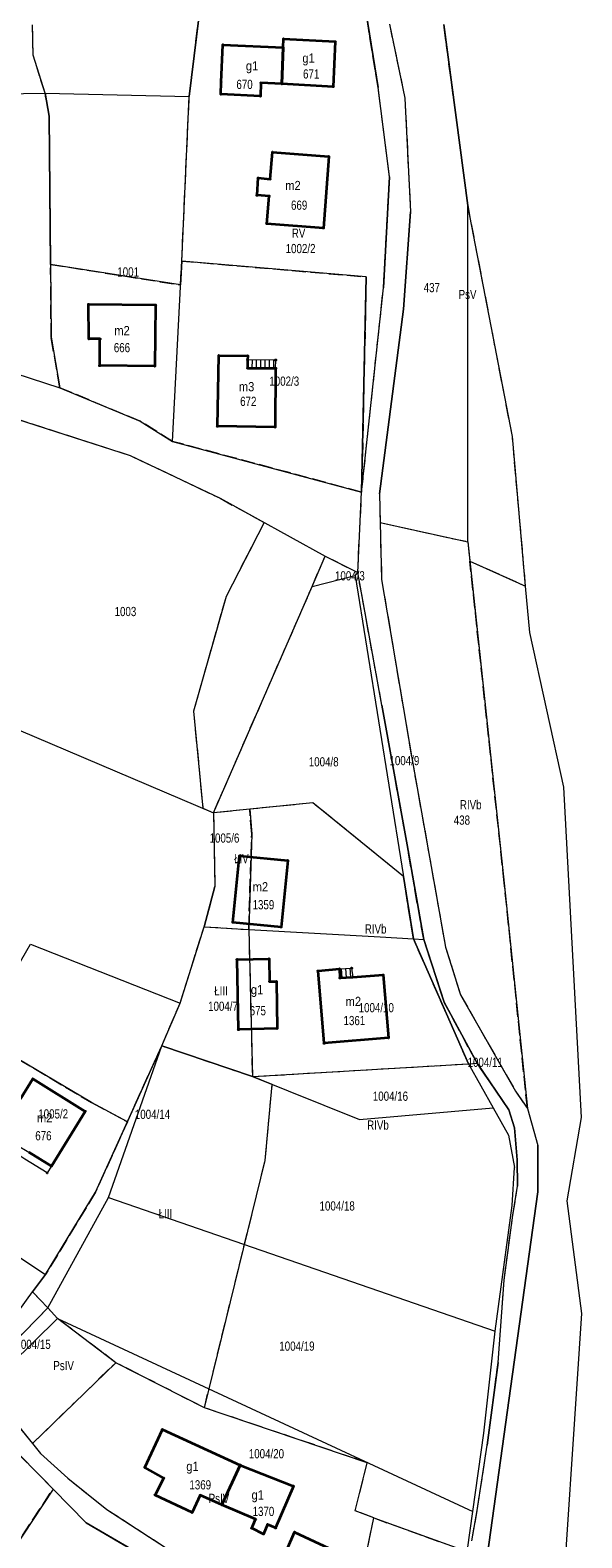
# Model space of a CAD drawing. Header units: metres. Extents: x 7496145 to 7500200, y 5498500 to 5502080.
# Tile 53 of 202: x 7497477 to 7497567, y 5500059 to 5500305. Entities that reach past the tile are written whole.
import ezdxf
from ezdxf.enums import TextEntityAlignment as Align

# ---------------------------------------------------------------- set-up
doc = ezdxf.new("R2010")
doc.units = ezdxf.units.M
doc.header["$MEASUREMENT"] = 0
for name, pattern in [('2.25_0.75', [3, 2.25, -0.75]), ('219-1000', [0]), ('egug-1000', [0])]:
    doc.linetypes.add(name, pattern=pattern)
doc.layers.get('0').update_dxf_attribs({"color": 2, "linetype": 'CONTINUOUS', "lineweight": 5})
for name, color, linetype in [('209-oznaczenie konturu klasyfikacyjnego', 7, 'CONTINUOUS'), ('211-numer działki ewidencyjnej', 7, 'CONTINUOUS'), ('217-kontur klasyfikacyjny', 7, 'CONTINUOUS'), ('218-kontur użytku gruntowego', 7, 'CONTINUOUS'), ('219-działka ewidencyjna', 7, 'CONTINUOUS'), ('312-budynek ewidencyjny', 7, 'CONTINUOUS'), ('312-oznaczenie budynku ewidencyjnego', 7, 'CONTINUOUS'), ('312-oznaczenie budynku ewidencyjnego-Atr117', 7, 'CONTINUOUS'), ('352-schody', 7, 'CONTINUOUS'), ('Punkt budynku', 7, 'CONTINUOUS')]:
    doc.layers.add(name, color=color, linetype=linetype)
doc.styles.get("Standard").update_dxf_attribs({"font": 'Working1250', "width": 0.75})

# ---------------------------------------------------------------- blocks, each defined once
blk = doc.blocks.new('PUNKTBUD')
at = {"color": 0}
blk.add_circle((0, 0), 0.09, dxfattribs=at)

msp = doc.modelspace()

# ---------------------------------------------------------------- linework, layer by layer
at = {"layer": '217-kontur klasyfikacyjny', "color": 3, "linetype": '2.25_0.75', "lineweight": 18, "flags": 128}
for points in [[(7497503.16, 5500293.98), (7497505.19, 5500310.37)], [(7497533.87, 5500295.44), (7497531.65, 5500309.24)], [(7497477.8, 5500300.71), (7497477.71, 5500305.64)], [(7497535.72, 5500305.76), (7497538.23, 5500293.71)], [(7497548.49, 5500276.27), (7497544.55, 5500305.71)], [(7497479.74, 5500294.51), (7497477.8, 5500300.71)], [(7497480.41, 5500290.77), (7497479.74, 5500294.51)], [(7497535.75, 5500280.91), (7497533.87, 5500295.44)], [(7497501.95, 5500267.21), (7497503.16, 5500293.98)], [(7497538.23, 5500293.71), (7497539.15, 5500275.21)], [(7497480.62, 5500266.67), (7497480.41, 5500290.77)], [(7497534.74, 5500262.84), (7497535.75, 5500280.91)], [(7497539.15, 5500275.21), (7497537.99, 5500259.4)], [(7497555.71, 5500238.66), (7497548.49, 5500276.27)], [(7497501.75, 5500263.31), (7497501.95, 5500267.21)], [(7497501.95, 5500267.21), (7497531.95, 5500264.63)], [(7497480.72, 5500254.83), (7497480.62, 5500266.67)], [(7497480.62, 5500266.67), (7497501.75, 5500263.31)], [(7497531.95, 5500264.63), (7497531.2, 5500229.6)], [(7497531.2, 5500229.6), (7497534.74, 5500262.84)], [(7497537.99, 5500259.4), (7497534.08, 5500229.3)], [(7497482.16, 5500246.57), (7497480.72, 5500254.83)], [(7497495.22, 5500241.15), (7497482.16, 5500246.57)], [(7497466.06, 5500244.43), (7497493.56, 5500235.57)], [(7497500.45, 5500237.86), (7497495.22, 5500241.15)], [(7497531.2, 5500229.6), (7497500.45, 5500237.86)], [(7497557.86, 5500214.28), (7497555.71, 5500238.66)], [(7497493.56, 5500235.57), (7497508.19, 5500228.59)], [(7497508.19, 5500228.59), (7497515.36, 5500224.64)], [(7497530.56, 5500216.51), (7497531.2, 5500229.6)], [(7497534.08, 5500229.3), (7497534.2, 5500224.64)], [(7497515.36, 5500224.64), (7497509.15, 5500212.59)], [(7497534.2, 5500224.64), (7497548.45, 5500221.52)], [(7497534.2, 5500224.64), (7497534.45, 5500215.38)], [(7497548.45, 5500221.52), (7497548.79, 5500218.39)], [(7497523.17, 5500214.26), (7497525.26, 5500219.19)], [(7497525.26, 5500219.19), (7497530.56, 5500216.51)], [(7497548.79, 5500218.39), (7497557.86, 5500214.28)], [(7497554.39, 5500165.96), (7497548.79, 5500218.39)], [(7497534.5, 5500194.94), (7497530.56, 5500216.51)], [(7497507.11, 5500177.41), (7497523.17, 5500214.26)], [(7497534.45, 5500215.38), (7497539.34, 5500186.38)], [(7497509.15, 5500212.59), (7497503.85, 5500193.93)], [(7497503.85, 5500193.93), (7497505.4, 5500178.14)], [(7497538.6, 5500172.18), (7497534.5, 5500194.94)], [(7497539.34, 5500186.38), (7497544.85, 5500155.54)], [(7497523.26, 5500179.03), (7497513.02, 5500178)], [(7497538, 5500167.06), (7497523.26, 5500179.03)], [(7497505.4, 5500178.14), (7497507.11, 5500177.41)], [(7497513.02, 5500178), (7497507.11, 5500177.41)], [(7497507.11, 5500177.41), (7497507.34, 5500165.41)], [(7497513.33, 5500173.95), (7497513.02, 5500178)], [(7497512.85, 5500158.41), (7497513.33, 5500173.95)], [(7497541.29, 5500156.8), (7497538.6, 5500172.18)], [(7497539.62, 5500156.9), (7497538, 5500167.06)], [(7497507.34, 5500165.41), (7497505.59, 5500158.87)], [(7497558.15, 5500129.3), (7497554.39, 5500165.96)], [(7497501.69, 5500146.41), (7497505.59, 5500158.87)], [(7497505.59, 5500158.87), (7497512.85, 5500158.41)], [(7497512.85, 5500158.41), (7497513.44, 5500134.48)], [(7497548.59, 5500136.56), (7497539.62, 5500156.9)], [(7497544.62, 5500146.57), (7497541.29, 5500156.8)], [(7497544.85, 5500155.54), (7497547.28, 5500147.77)], [(7497547.28, 5500147.77), (7497556.2, 5500132.13)], [(7497498.69, 5500139.47), (7497501.69, 5500146.41)], [(7497549.96, 5500136.64), (7497544.62, 5500146.57)], [(7497475.31, 5500137.37), (7497487.3, 5500130.25)], [(7497493.11, 5500127.12), (7497498.69, 5500139.47)], [(7497513.44, 5500134.48), (7497498.69, 5500139.47)], [(7497513.44, 5500134.48), (7497548.59, 5500136.56)], [(7497555.16, 5500129.08), (7497549.96, 5500136.64)], [(7497516.67, 5500133.19), (7497513.44, 5500134.48)], [(7497515.51, 5500120.81), (7497516.67, 5500133.19)], [(7497487.3, 5500130.25), (7497493.11, 5500127.12)], [(7497556.2, 5500132.13), (7497558.15, 5500129.3)], [(7497556.07, 5500126.15), (7497555.16, 5500129.08)], [(7497493.11, 5500127.12), (7497487.95, 5500115.69)], [(7497556.5, 5500120.93), (7497556.07, 5500126.15)], [(7497505.63, 5500080.59), (7497515.51, 5500120.81)], [(7497556.56, 5500116.63), (7497556.5, 5500120.93)], [(7497487.95, 5500115.69), (7497479.82, 5500102.26)], [(7497555.77, 5500111.9), (7497556.56, 5500116.63)], [(7497554.37, 5500101.34), (7497555.77, 5500111.9)], [(7497479.82, 5500102.26), (7497477.7, 5500099.44)], [(7497553.4, 5500087.95), (7497554.37, 5500101.34)], [(7497477.7, 5500099.44), (7497480.17, 5500096.83)], [(7497480.17, 5500096.83), (7497468.93, 5500085.3)], [(7497481.73, 5500095.12), (7497480.17, 5500096.83)], [(7497491.23, 5500087.92), (7497481.73, 5500095.12)], [(7497477.69, 5500074.76), (7497491.23, 5500087.92)], [(7497505.63, 5500080.59), (7497491.23, 5500087.92)], [(7497551.63, 5500074.51), (7497553.4, 5500087.95)], [(7497481.03, 5500067.34), (7497470.35, 5500078.18)], [(7497474.82, 5500078.31), (7497477.69, 5500074.76)], [(7497532.1, 5500071.64), (7497505.63, 5500080.59)], [(7497477.69, 5500074.76), (7497479, 5500073.13)], [(7497549.98, 5500063.85), (7497551.63, 5500074.51)], [(7497479, 5500073.13), (7497483.43, 5500069.12)], [(7497530.17, 5500063.81), (7497532.1, 5500071.64)], [(7497483.43, 5500069.12), (7497489.79, 5500064.03)], [(7497462.82, 5500039.75), (7497481.03, 5500067.34)], [(7497489.79, 5500064.03), (7497502.25, 5500055.95)], [(7497533.18, 5500062.64), (7497530.17, 5500063.81)], [(7497549.12, 5500058.92), (7497549.98, 5500063.85)], [(7497528.6, 5500040.55), (7497533.18, 5500062.64)], [(7497533.18, 5500062.64), (7497548.38, 5500057.18)]]:
    msp.add_lwpolyline(points, dxfattribs=at)
at = {"layer": '218-kontur użytku gruntowego', "color": 3, "linetype": 'egug-1000', "lineweight": 18, "flags": 128}
for points in [[(7497503.16, 5500293.98), (7497505.19, 5500310.37)], [(7497533.87, 5500295.44), (7497531.65, 5500309.24)], [(7497477.8, 5500300.71), (7497477.71, 5500305.64)], [(7497535.72, 5500305.76), (7497538.23, 5500293.71)], [(7497548.49, 5500276.27), (7497544.55, 5500305.71)], [(7497479.74, 5500294.51), (7497477.8, 5500300.71)], [(7497480.41, 5500290.77), (7497479.74, 5500294.51)], [(7497535.75, 5500280.91), (7497533.87, 5500295.44)], [(7497501.95, 5500267.21), (7497503.16, 5500293.98)], [(7497538.23, 5500293.71), (7497539.15, 5500275.21)], [(7497480.62, 5500266.67), (7497480.41, 5500290.77)], [(7497534.74, 5500262.84), (7497535.75, 5500280.91)], [(7497539.15, 5500275.21), (7497537.99, 5500259.4)], [(7497555.71, 5500238.66), (7497548.49, 5500276.27)], [(7497501.95, 5500267.21), (7497501.75, 5500263.31)], [(7497531.95, 5500264.63), (7497501.95, 5500267.21)], [(7497480.62, 5500266.67), (7497480.72, 5500254.83)], [(7497501.75, 5500263.31), (7497480.62, 5500266.67)], [(7497531.2, 5500229.6), (7497531.95, 5500264.63)], [(7497531.2, 5500229.6), (7497534.74, 5500262.84)], [(7497537.99, 5500259.4), (7497534.08, 5500229.3)], [(7497480.72, 5500254.83), (7497482.16, 5500246.57)], [(7497482.16, 5500246.57), (7497495.22, 5500241.15)], [(7497466.06, 5500244.43), (7497493.56, 5500235.57)], [(7497495.22, 5500241.15), (7497500.45, 5500237.86)], [(7497500.45, 5500237.86), (7497531.2, 5500229.6)], [(7497557.86, 5500214.28), (7497555.71, 5500238.66)], [(7497493.56, 5500235.57), (7497508.19, 5500228.59)], [(7497508.19, 5500228.59), (7497515.36, 5500224.64)], [(7497530.56, 5500216.51), (7497531.2, 5500229.6)], [(7497534.08, 5500229.3), (7497534.2, 5500224.64)], [(7497515.36, 5500224.64), (7497509.15, 5500212.59)], [(7497534.2, 5500224.64), (7497548.45, 5500221.52)], [(7497534.2, 5500224.64), (7497534.45, 5500215.38)], [(7497548.45, 5500221.52), (7497548.79, 5500218.39)], [(7497523.17, 5500214.26), (7497525.26, 5500219.19)], [(7497525.26, 5500219.19), (7497530.56, 5500216.51)], [(7497548.79, 5500218.39), (7497557.86, 5500214.28)], [(7497548.79, 5500218.39), (7497554.39, 5500165.96)], [(7497534.5, 5500194.94), (7497530.56, 5500216.51)], [(7497507.11, 5500177.41), (7497523.17, 5500214.26)], [(7497534.45, 5500215.38), (7497539.34, 5500186.38)], [(7497558.53, 5500206.75), (7497557.86, 5500214.28)], [(7497509.15, 5500212.59), (7497503.85, 5500193.93)], [(7497564.1, 5500181.6), (7497558.53, 5500206.75)], [(7497503.85, 5500193.93), (7497505.4, 5500178.14)], [(7497538.6, 5500172.18), (7497534.5, 5500194.94)], [(7497539.34, 5500186.38), (7497544.85, 5500155.54)], [(7497566.93, 5500127.82), (7497564.1, 5500181.6)], [(7497523.26, 5500179.03), (7497513.02, 5500178)], [(7497538, 5500167.06), (7497523.26, 5500179.03)], [(7497505.4, 5500178.14), (7497507.11, 5500177.41)], [(7497513.02, 5500178), (7497507.11, 5500177.41)], [(7497507.11, 5500177.41), (7497507.34, 5500165.41)], [(7497513.02, 5500178), (7497513.33, 5500173.95)], [(7497513.33, 5500173.95), (7497512.85, 5500158.41)], [(7497541.29, 5500156.8), (7497538.6, 5500172.18)], [(7497539.62, 5500156.9), (7497538, 5500167.06)], [(7497507.34, 5500165.41), (7497505.59, 5500158.87)], [(7497554.39, 5500165.96), (7497558.15, 5500129.3)], [(7497501.69, 5500146.41), (7497505.59, 5500158.87)], [(7497505.59, 5500158.87), (7497512.85, 5500158.41)], [(7497512.85, 5500158.41), (7497513.44, 5500134.48)], [(7497548.59, 5500136.56), (7497539.62, 5500156.9)], [(7497544.62, 5500146.57), (7497541.29, 5500156.8)], [(7497544.85, 5500155.54), (7497547.28, 5500147.77)], [(7497547.28, 5500147.77), (7497556.2, 5500132.13)], [(7497498.69, 5500139.47), (7497501.69, 5500146.41)], [(7497549.96, 5500136.64), (7497544.62, 5500146.57)], [(7497487.3, 5500130.25), (7497475.31, 5500137.37)], [(7497493.11, 5500127.12), (7497498.69, 5500139.47)], [(7497513.44, 5500134.48), (7497498.69, 5500139.47)], [(7497513.44, 5500134.48), (7497548.59, 5500136.56)], [(7497555.16, 5500129.08), (7497549.96, 5500136.64)], [(7497516.67, 5500133.19), (7497513.44, 5500134.48)], [(7497515.51, 5500120.81), (7497516.67, 5500133.19)], [(7497493.11, 5500127.12), (7497487.3, 5500130.25)], [(7497556.2, 5500132.13), (7497558.15, 5500129.3)], [(7497556.07, 5500126.15), (7497555.16, 5500129.08)], [(7497558.15, 5500129.3), (7497559.84, 5500123.27)], [(7497564.61, 5500114.27), (7497566.93, 5500127.82)], [(7497487.95, 5500115.69), (7497493.11, 5500127.12)], [(7497556.5, 5500120.93), (7497556.07, 5500126.15)], [(7497559.84, 5500123.27), (7497559.84, 5500115.75)], [(7497505.63, 5500080.59), (7497515.51, 5500120.81)], [(7497556.56, 5500116.63), (7497556.5, 5500120.93)], [(7497479.82, 5500102.26), (7497487.95, 5500115.69)], [(7497559.84, 5500115.75), (7497551.61, 5500056.39)], [(7497555.77, 5500111.9), (7497556.56, 5500116.63)], [(7497567, 5500095.94), (7497564.61, 5500114.27)], [(7497554.37, 5500101.34), (7497555.77, 5500111.9)], [(7497477.7, 5500099.44), (7497479.82, 5500102.26)], [(7497553.4, 5500087.95), (7497554.37, 5500101.34)], [(7497480.17, 5500096.83), (7497477.7, 5500099.44)], [(7497468.93, 5500085.3), (7497480.17, 5500096.83)], [(7497481.73, 5500095.12), (7497480.17, 5500096.83)], [(7497563.26, 5500039.48), (7497567, 5500095.94)], [(7497491.23, 5500087.92), (7497481.73, 5500095.12)], [(7497477.69, 5500074.76), (7497491.23, 5500087.92)], [(7497505.63, 5500080.59), (7497491.23, 5500087.92)], [(7497551.63, 5500074.51), (7497553.4, 5500087.95)], [(7497481.03, 5500067.34), (7497470.35, 5500078.18)], [(7497474.82, 5500078.31), (7497477.69, 5500074.76)], [(7497532.1, 5500071.64), (7497505.63, 5500080.59)], [(7497477.69, 5500074.76), (7497479, 5500073.13)], [(7497549.98, 5500063.85), (7497551.63, 5500074.51)], [(7497479, 5500073.13), (7497483.43, 5500069.12)], [(7497530.17, 5500063.81), (7497532.1, 5500071.64)], [(7497483.43, 5500069.12), (7497489.79, 5500064.03)], [(7497481.03, 5500067.34), (7497462.82, 5500039.75)], [(7497486.44, 5500061.84), (7497481.03, 5500067.34)], [(7497489.79, 5500064.03), (7497502.25, 5500055.95)], [(7497533.18, 5500062.64), (7497530.17, 5500063.81)], [(7497549.12, 5500058.92), (7497549.98, 5500063.85)], [(7497494.31, 5500057.24), (7497486.44, 5500061.84)], [(7497528.6, 5500040.55), (7497533.18, 5500062.64)], [(7497533.18, 5500062.64), (7497548.38, 5500057.18)]]:
    msp.add_lwpolyline(points, dxfattribs=at)
at = {"layer": '219-działka ewidencyjna', "color": 3, "linetype": '219-1000', "lineweight": 18, "flags": 128}
for points in [[(7497505.19, 5500310.37), (7497503.16, 5500293.98)], [(7497531.65, 5500309.24), (7497533.87, 5500295.44)], [(7497531.65, 5500309.24), (7497533.87, 5500295.44)], [(7497535.72, 5500305.76), (7497538.23, 5500293.71)], [(7497535.72, 5500305.76), (7497538.23, 5500293.71)], [(7497544.55, 5500305.71), (7497548.49, 5500276.27)], [(7497544.55, 5500305.71), (7497548.49, 5500276.27)], [(7497462, 5500294.25), (7497479.74, 5500294.51)], [(7497479.74, 5500294.51), (7497503.16, 5500293.98)], [(7497479.74, 5500294.51), (7497480.41, 5500290.77)], [(7497535.75, 5500280.91), (7497533.87, 5500295.44)], [(7497535.75, 5500280.91), (7497533.87, 5500295.44)], [(7497501.95, 5500267.21), (7497503.16, 5500293.98)], [(7497538.23, 5500293.71), (7497539.15, 5500275.21)], [(7497538.23, 5500293.71), (7497539.15, 5500275.21)], [(7497480.41, 5500290.77), (7497480.72, 5500254.83)], [(7497535.75, 5500280.91), (7497534.74, 5500262.84)], [(7497535.75, 5500280.91), (7497534.74, 5500262.84)], [(7497537.99, 5500259.4), (7497539.15, 5500275.21)], [(7497537.99, 5500259.4), (7497539.15, 5500275.21)], [(7497548.45, 5500221.52), (7497548.49, 5500276.27)], [(7497548.45, 5500221.52), (7497548.49, 5500276.27)], [(7497500.45, 5500237.86), (7497501.95, 5500267.21)], [(7497531.95, 5500264.63), (7497501.95, 5500267.21)], [(7497531.95, 5500264.63), (7497531.2, 5500229.6)], [(7497531.2, 5500229.6), (7497534.74, 5500262.84)], [(7497531.2, 5500229.6), (7497534.74, 5500262.84)], [(7497534.08, 5500229.3), (7497537.99, 5500259.4)], [(7497534.08, 5500229.3), (7497537.99, 5500259.4)], [(7497462.77, 5500252.85), (7497482.16, 5500246.57)], [(7497480.72, 5500254.83), (7497482.16, 5500246.57)], [(7497482.16, 5500246.57), (7497495.22, 5500241.15)], [(7497466.06, 5500244.43), (7497493.56, 5500235.57)], [(7497495.22, 5500241.15), (7497500.45, 5500237.86)], [(7497500.45, 5500237.86), (7497531.2, 5500229.6)], [(7497493.56, 5500235.57), (7497508.19, 5500228.59)], [(7497508.19, 5500228.59), (7497525.26, 5500219.19)], [(7497530.56, 5500216.51), (7497531.2, 5500229.6)], [(7497530.56, 5500216.51), (7497531.2, 5500229.6)], [(7497534.08, 5500229.3), (7497534.2, 5500224.64)], [(7497534.08, 5500229.3), (7497534.2, 5500224.64)], [(7497534.2, 5500224.64), (7497534.45, 5500215.38)], [(7497534.2, 5500224.64), (7497548.45, 5500221.52)], [(7497534.2, 5500224.64), (7497534.45, 5500215.38)], [(7497548.45, 5500221.52), (7497554.39, 5500165.96)], [(7497548.45, 5500221.52), (7497554.39, 5500165.96)], [(7497523.17, 5500214.26), (7497525.26, 5500219.19)], [(7497525.26, 5500219.19), (7497530.56, 5500216.51)], [(7497523.17, 5500214.26), (7497530.17, 5500216.02)], [(7497530.17, 5500216.02), (7497530.56, 5500216.51)], [(7497530.17, 5500216.02), (7497539.62, 5500156.9)], [(7497534.5, 5500194.94), (7497530.56, 5500216.51)], [(7497534.5, 5500194.94), (7497530.56, 5500216.51)], [(7497507.11, 5500177.41), (7497523.17, 5500214.26)], [(7497534.45, 5500215.38), (7497539.34, 5500186.38)], [(7497534.45, 5500215.38), (7497539.34, 5500186.38)], [(7497534.5, 5500194.94), (7497538.6, 5500172.18)], [(7497534.5, 5500194.94), (7497538.6, 5500172.18)], [(7497475.43, 5500190.93), (7497507.11, 5500177.41)], [(7497539.34, 5500186.38), (7497544.85, 5500155.54)], [(7497539.34, 5500186.38), (7497544.85, 5500155.54)], [(7497507.11, 5500177.41), (7497507.34, 5500165.41)], [(7497538.6, 5500172.18), (7497541.29, 5500156.8)], [(7497538.6, 5500172.18), (7497541.29, 5500156.8)], [(7497505.59, 5500158.87), (7497507.34, 5500165.41)], [(7497554.39, 5500165.96), (7497558.15, 5500129.3)], [(7497554.39, 5500165.96), (7497558.15, 5500129.3)], [(7497501.69, 5500146.41), (7497505.59, 5500158.87)], [(7497505.59, 5500158.87), (7497512.85, 5500158.41)], [(7497512.85, 5500158.41), (7497513.44, 5500134.48)], [(7497512.85, 5500158.41), (7497534.24, 5500157.21)], [(7497534.24, 5500157.21), (7497539.62, 5500156.9)], [(7497539.62, 5500156.9), (7497541.29, 5500156.8)], [(7497539.62, 5500156.9), (7497548.59, 5500136.56)], [(7497541.29, 5500156.8), (7497544.62, 5500146.57)], [(7497541.29, 5500156.8), (7497544.62, 5500146.57)], [(7497455.57, 5500118.34), (7497477.38, 5500156.05)], [(7497477.38, 5500156.05), (7497501.69, 5500146.41)], [(7497544.85, 5500155.54), (7497547.28, 5500147.77)], [(7497544.85, 5500155.54), (7497547.28, 5500147.77)], [(7497547.28, 5500147.77), (7497556.2, 5500132.13)], [(7497547.28, 5500147.77), (7497556.2, 5500132.13)], [(7497498.69, 5500139.47), (7497501.69, 5500146.41)], [(7497544.62, 5500146.57), (7497549.96, 5500136.64)], [(7497544.62, 5500146.57), (7497549.96, 5500136.64)], [(7497487.95, 5500115.69), (7497498.69, 5500139.47)], [(7497490.07, 5500114.8), (7497498.69, 5500139.47)], [(7497498.69, 5500139.47), (7497513.44, 5500134.48)], [(7497513.44, 5500134.48), (7497548.59, 5500136.56)], [(7497548.59, 5500136.56), (7497549.96, 5500136.64)], [(7497548.59, 5500136.56), (7497549.96, 5500136.64)], [(7497548.59, 5500136.56), (7497552.59, 5500129.37)], [(7497548.59, 5500136.56), (7497552.59, 5500129.37)], [(7497549.96, 5500136.64), (7497555.16, 5500129.08)], [(7497513.44, 5500134.48), (7497530.83, 5500127.52)], [(7497556.2, 5500132.13), (7497558.15, 5500129.3)], [(7497556.2, 5500132.13), (7497558.15, 5500129.3)], [(7497530.83, 5500127.52), (7497552.59, 5500129.37)], [(7497552.59, 5500129.37), (7497555.06, 5500124.97)], [(7497555.16, 5500129.08), (7497556.07, 5500126.15)], [(7497558.15, 5500129.3), (7497559.84, 5500123.27)], [(7497555.06, 5500124.97), (7497556.08, 5500119.71)], [(7497556.07, 5500126.15), (7497556.5, 5500120.93)], [(7497559.84, 5500115.75), (7497559.84, 5500123.27)], [(7497556.5, 5500120.93), (7497556.56, 5500116.63)], [(7497455.57, 5500118.34), (7497479.82, 5500102.26)], [(7497555.66, 5500113.48), (7497556.08, 5500119.71)], [(7497479.82, 5500102.26), (7497487.95, 5500115.69)], [(7497551.61, 5500056.39), (7497559.84, 5500115.75)], [(7497555.77, 5500111.9), (7497556.56, 5500116.63)], [(7497480.17, 5500096.83), (7497490.07, 5500114.8)], [(7497480.17, 5500096.83), (7497490.07, 5500114.8)], [(7497490.07, 5500114.8), (7497552.92, 5500093.03)], [(7497552.92, 5500093.03), (7497555.66, 5500113.48)], [(7497554.37, 5500101.34), (7497555.77, 5500111.9)], [(7497479.82, 5500102.26), (7497477.7, 5500099.44)], [(7497553.4, 5500087.95), (7497554.37, 5500101.34)], [(7497475.46, 5500096.34), (7497477.7, 5500099.44)], [(7497477.7, 5500099.44), (7497480.17, 5500096.83)], [(7497480.17, 5500096.83), (7497481.73, 5500095.12)], [(7497480.17, 5500096.83), (7497481.73, 5500095.12)], [(7497470.33, 5500083.88), (7497481.73, 5500095.12)], [(7497470.33, 5500083.88), (7497481.73, 5500095.12)], [(7497481.73, 5500095.12), (7497549.29, 5500063.69)], [(7497551.06, 5500076.43), (7497552.92, 5500093.03)], [(7497553.4, 5500087.95), (7497551.63, 5500074.51)], [(7497470.33, 5500083.88), (7497479, 5500073.13)], [(7497470.35, 5500078.18), (7497486.44, 5500061.84)], [(7497549.29, 5500063.69), (7497551.06, 5500076.43)], [(7497549.98, 5500063.85), (7497551.63, 5500074.51)], [(7497479, 5500073.13), (7497483.43, 5500069.12)], [(7497483.43, 5500069.12), (7497489.79, 5500064.03)], [(7497489.79, 5500064.03), (7497502.25, 5500055.95)], [(7497546.65, 5500044.74), (7497549.29, 5500063.69)], [(7497549.12, 5500058.92), (7497549.98, 5500063.85)], [(7497486.44, 5500061.84), (7497497.82, 5500055.19)]]:
    msp.add_lwpolyline(points, dxfattribs=at)
at = {"layer": '312-budynek ewidencyjny', "color": 7, "linetype": 'Continuous', "lineweight": 35, "flags": 128}
for points in [[(7497508.38, 5500296.32), (7497508.66, 5500302.39)], [(7497508.66, 5500302.39), (7497518.45, 5500301.95)], [(7497518.45, 5500301.95), (7497518.24, 5500296.04)], [(7497518.24, 5500296.04), (7497518.45, 5500301.95)], [(7497518.45, 5500301.95), (7497518.5, 5500303.39)], [(7497518.5, 5500303.39), (7497526.89, 5500302.92)], [(7497526.89, 5500302.92), (7497526.58, 5500295.58)], [(7497508.33, 5500294.35), (7497508.38, 5500296.32)], [(7497514.74, 5500294.05), (7497508.33, 5500294.35)], [(7497514.84, 5500296.2), (7497514.74, 5500294.05)], [(7497518.24, 5500296.04), (7497514.84, 5500296.2)], [(7497526.58, 5500295.58), (7497518.24, 5500296.04)], [(7497516.32, 5500280.55), (7497516.72, 5500284.92)], [(7497516.72, 5500284.92), (7497525.88, 5500284.22)], [(7497525.88, 5500284.22), (7497524.98, 5500272.58)], [(7497514.19, 5500277.91), (7497514.37, 5500280.73)], [(7497514.37, 5500280.73), (7497516.32, 5500280.55)], [(7497516.15, 5500277.79), (7497514.19, 5500277.91)], [(7497515.78, 5500273.29), (7497516.15, 5500277.79)], [(7497524.98, 5500272.58), (7497515.78, 5500273.29)], [(7497486.81, 5500260.18), (7497497.69, 5500260.06)], [(7497486.86, 5500254.55), (7497486.81, 5500260.18)], [(7497497.69, 5500260.06), (7497497.58, 5500250.09)], [(7497488.66, 5500254.53), (7497486.86, 5500254.55)], [(7497488.61, 5500250.19), (7497488.66, 5500254.53)], [(7497497.58, 5500250.09), (7497488.61, 5500250.19)], [(7497507.77, 5500240.31), (7497507.97, 5500251.83)], [(7497507.97, 5500251.83), (7497512.68, 5500251.78)], [(7497512.67, 5500251.14), (7497512.66, 5500249.79)], [(7497512.68, 5500251.78), (7497512.67, 5500251.14)], [(7497512.66, 5500249.79), (7497517.22, 5500249.75)], [(7497517.22, 5500249.75), (7497517.13, 5500240.18)], [(7497517.13, 5500240.18), (7497507.77, 5500240.31)], [(7497510.27, 5500159.58), (7497511.36, 5500170.42)], [(7497511.36, 5500170.42), (7497519.21, 5500169.65)], [(7497519.21, 5500169.65), (7497518.1, 5500158.82)], [(7497518.1, 5500158.82), (7497510.27, 5500159.58)], [(7497510.94, 5500153.55), (7497516.15, 5500153.64)], [(7497511.18, 5500142.12), (7497510.94, 5500153.55)], [(7497516.15, 5500153.64), (7497516.24, 5500149.94)], [(7497524.11, 5500151.68), (7497527.59, 5500152.02)], [(7497527.59, 5500152.02), (7497527.68, 5500150.53)], [(7497516.24, 5500149.94), (7497517.37, 5500149.97)], [(7497517.37, 5500149.97), (7497517.46, 5500142.29)], [(7497525.11, 5500139.9), (7497524.11, 5500151.68)], [(7497527.68, 5500150.53), (7497529.76, 5500150.67)], [(7497529.76, 5500150.67), (7497534.72, 5500151.03)], [(7497534.72, 5500151.03), (7497535.58, 5500140.79)], [(7497517.46, 5500142.29), (7497511.18, 5500142.12)], [(7497535.58, 5500140.79), (7497525.11, 5500139.9)], [(7497475.72, 5500130.88), (7497477.73, 5500134.11)], [(7497477.73, 5500134.11), (7497486.26, 5500128.82)], [(7497486.26, 5500128.82), (7497480.77, 5500119.92)], [(7497480.77, 5500119.92), (7497477.11, 5500122.16)], [(7497495.94, 5500070.85), (7497498.8, 5500077.06)], [(7497498.8, 5500077.06), (7497511.45, 5500071.26)], [(7497499.05, 5500069.13), (7497495.94, 5500070.85)], [(7497511.45, 5500071.26), (7497508.48, 5500064.79)], [(7497508.48, 5500064.79), (7497511.45, 5500071.26)], [(7497511.45, 5500071.26), (7497520.14, 5500067.82)], [(7497497.62, 5500066.38), (7497499.05, 5500069.13)], [(7497503.63, 5500063.54), (7497497.62, 5500066.38)], [(7497504.96, 5500066.34), (7497503.63, 5500063.54)], [(7497508.48, 5500064.79), (7497504.96, 5500066.34)], [(7497520.14, 5500067.82), (7497517.21, 5500061.02)], [(7497513.96, 5500062.43), (7497508.48, 5500064.79)], [(7497513.33, 5500060.97), (7497513.96, 5500062.43)], [(7497515.92, 5500061.58), (7497515.25, 5500060.03)], [(7497517.21, 5500061.02), (7497515.92, 5500061.58)], [(7497515.25, 5500060.03), (7497513.33, 5500060.97)], [(7497519.07, 5500057.56), (7497520.31, 5500060.34)], [(7497520.31, 5500060.34), (7497528.32, 5500056.59)]]:
    msp.add_lwpolyline(points, dxfattribs=at)
at = {"layer": '352-schody', "color": 7, "linetype": 'Continuous', "lineweight": 18, "flags": 128}
for points in [[(7497517.23, 5500251.1), (7497512.67, 5500251.14), (7497512.66, 5500249.79), (7497517.22, 5500249.75)], [(7497517.23, 5500251.1), (7497512.67, 5500251.14), (7497512.66, 5500249.79), (7497517.22, 5500249.75)], [(7497527.59, 5500152.02), (7497529.58, 5500152.14), (7497529.76, 5500150.67), (7497527.68, 5500150.53)], [(7497527.59, 5500152.02), (7497529.58, 5500152.14), (7497529.76, 5500150.67), (7497527.68, 5500150.53)], [(7497477.11, 5500122.16), (7497480.77, 5500119.92), (7497480.08, 5500118.8), (7497476.42, 5500121.04), (7497474.47, 5500122.36), (7497475.11, 5500123.39)], [(7497477.11, 5500122.16), (7497480.77, 5500119.92), (7497480.08, 5500118.8), (7497476.42, 5500121.04), (7497474.47, 5500122.36), (7497475.11, 5500123.39)]]:
    msp.add_lwpolyline(points, close=True, dxfattribs=at)
for points in [[(7497512.68, 5500251.14), (7497512.67, 5500249.79)], [(7497513.38, 5500251.13), (7497513.37, 5500249.78)], [(7497514.08, 5500251.13), (7497514.07, 5500249.78)], [(7497514.78, 5500251.12), (7497514.77, 5500249.77)], [(7497515.48, 5500251.12), (7497515.47, 5500249.76)], [(7497516.18, 5500251.11), (7497516.17, 5500249.76)], [(7497516.88, 5500251.1), (7497516.87, 5500249.75)], [(7497528.03, 5500150.55), (7497527.93, 5500152.04)], [(7497528.73, 5500150.6), (7497528.63, 5500152.08)], [(7497529.43, 5500150.65), (7497529.33, 5500152.12)]]:
    msp.add_lwpolyline(points, dxfattribs=at)

# ---------------------------------------------------------------- block references
at = {"layer": 'Punkt budynku', "color": 5, "linetype": 'Continuous', "lineweight": 13}
for p in [(7497508.66, 5500302.39), (7497518.45, 5500301.95), (7497518.5, 5500303.39), (7497526.89, 5500302.92), (7497508.33, 5500294.35), (7497508.38, 5500296.32), (7497514.74, 5500294.05), (7497514.84, 5500296.2), (7497518.24, 5500296.04), (7497526.58, 5500295.58), (7497516.72, 5500284.92), (7497525.88, 5500284.22), (7497514.37, 5500280.73), (7497516.32, 5500280.55), (7497514.19, 5500277.91), (7497516.15, 5500277.79), (7497515.78, 5500273.29), (7497524.98, 5500272.58), (7497486.81, 5500260.18), (7497497.69, 5500260.06), (7497486.86, 5500254.55), (7497488.66, 5500254.53), (7497488.61, 5500250.19), (7497497.58, 5500250.09), (7497507.97, 5500251.83), (7497512.67, 5500251.14), (7497512.68, 5500251.78), (7497517.23, 5500251.1), (7497512.66, 5500249.79), (7497517.22, 5500249.75), (7497507.77, 5500240.31), (7497517.13, 5500240.18), (7497511.36, 5500170.42), (7497519.21, 5500169.65), (7497510.27, 5500159.58), (7497518.1, 5500158.82), (7497510.94, 5500153.55), (7497516.15, 5500153.64), (7497527.59, 5500152.02), (7497529.58, 5500152.14), (7497516.24, 5500149.94), (7497517.37, 5500149.97), (7497524.11, 5500151.68), (7497527.68, 5500150.53), (7497529.76, 5500150.67), (7497534.72, 5500151.03), (7497511.18, 5500142.12), (7497517.46, 5500142.29), (7497525.11, 5500139.9), (7497535.58, 5500140.79), (7497477.73, 5500134.11), (7497486.26, 5500128.82), (7497480.77, 5500119.92), (7497480.08, 5500118.8), (7497498.8, 5500077.06), (7497495.94, 5500070.85), (7497511.45, 5500071.26), (7497499.05, 5500069.13), (7497497.62, 5500066.38), (7497504.96, 5500066.34), (7497520.14, 5500067.82), (7497503.63, 5500063.54), (7497508.48, 5500064.79), (7497513.33, 5500060.97), (7497513.96, 5500062.43), (7497515.92, 5500061.58), (7497517.21, 5500061.02), (7497515.25, 5500060.03), (7497520.31, 5500060.34)]:
    msp.add_blockref('PUNKTBUD', p, dxfattribs=at)

# ---------------------------------------------------------------- texts
at = {"layer": '209-oznaczenie konturu klasyfikacyjnego', "color": 3, "linetype": 'Continuous', "lineweight": 18, "width": 0.79}
for s, p in [('RV', (7497519.85, 5500270.99)), ('PsV', (7497546.97, 5500261.02)), ('RIVb', (7497547.18, 5500177.97)), ('ŁIV', (7497510.46, 5500169.21)), ('RIVb', (7497531.72, 5500157.76)), ('ŁIII', (7497507.24, 5500147.68)), ('RIVb', (7497532.1, 5500125.84)), ('ŁIII', (7497498.19, 5500111.43)), ('PsIV', (7497481.08, 5500086.7)), ('PsIV', (7497506.33, 5500065.08))]:
    msp.add_text(s, height=1.5, dxfattribs=at).set_placement(p)
at = {"layer": '211-numer działki ewidencyjnej', "color": 3, "linetype": 'Continuous', "lineweight": 18, "width": 0.79}
for s, p in [('1002/2', (7497518.85, 5500269.99)), ('1001', (7497491.48, 5500266.19)), ('437', (7497541.29, 5500263.64)), ('1002/3', (7497516.2, 5500248.41)), ('1004/3', (7497526.87, 5500216.73)), ('1003', (7497491.04, 5500210.92)), ('1004/8', (7497522.61, 5500186.46)), ('1004/9', (7497535.73, 5500186.66)), ('438', (7497546.18, 5500176.97)), ('1005/6', (7497506.48, 5500174.05)), ('1004/7', (7497506.24, 5500146.68)), ('1004/10', (7497530.72, 5500146.45)), ('1004/11', (7497548.43, 5500137.56)), ('1004/16', (7497533.02, 5500132.04)), ('1005/2', (7497478.63, 5500129.16)), ('1004/14', (7497494.33, 5500129.09)), ('1004/18', (7497524.36, 5500114.18)), ('1004/15', (7497474.92, 5500091.66)), ('1004/19', (7497517.82, 5500091.36)), ('1004/20', (7497512.86, 5500073.85))]:
    msp.add_text(s, height=1.5, dxfattribs=at).set_placement(p, align=Align.TOP_LEFT)
at = {"layer": '312-oznaczenie budynku ewidencyjnego', "color": 7, "linetype": 'Continuous', "lineweight": 18, "width": 0.79}
for s, p in [('670', (7497510.84, 5500296.71)), ('671', (7497521.68, 5500298.41)), ('669', (7497519.72, 5500277.05)), ('666', (7497490.91, 5500253.87)), ('672', (7497511.45, 5500245.12)), ('1359', (7497513.47, 5500163.2)), ('675', (7497513, 5500145.95)), ('1361', (7497528.26, 5500144.35)), ('676', (7497478.14, 5500125.6)), ('1369', (7497503.2, 5500068.79)), ('1370', (7497513.47, 5500064.46))]:
    msp.add_text(s, height=1.5, dxfattribs=at).set_placement(p, align=Align.TOP_LEFT)
at = {"layer": '312-oznaczenie budynku ewidencyjnego-Atr117', "color": 7, "width": 0.9}
for s, p in [('g1', (7497513.39, 5500298.22)), ('g1', (7497522.57, 5500299.49)), ('m2', (7497520.04, 5500278.75)), ('m2', (7497492.25, 5500255.14)), ('m3', (7497512.5, 5500246.01)), ('m2', (7497514.74, 5500164.62)), ('g1', (7497514.2, 5500147.88)), ('m2', (7497529.85, 5500145.96)), ('m2', (7497479.67, 5500127.02)), ('g1', (7497503.7, 5500070.3)), ('g1', (7497514.31, 5500065.65))]:
    msp.add_text(s, height=1.5, dxfattribs=at).set_placement(p, align=Align.CENTER)

doc.saveas('drawing.dxf')
